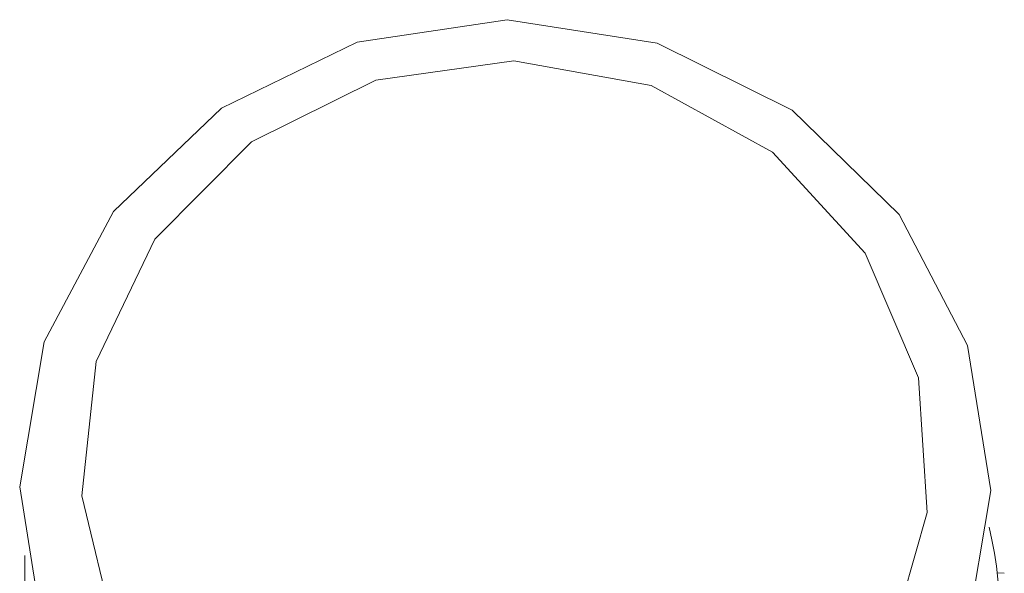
# Model space of a CAD drawing. Header units: millimetres. Extents: x -172 to 1038, y -1779 to -162.
# Tile 29 of 63: x 1015.62 to 1023.56, y -1444.24 to -1439.77. Entities that reach past the tile are written whole.
import ezdxf

# ---------------------------------------------------------------- set-up
doc = ezdxf.new("R2010")
doc.units = ezdxf.units.MM

msp = doc.modelspace()

# ---------------------------------------------------------------- linework, layer by layer
at = {"color": 7, "linetype": 'Continuous', "lineweight": 15}
for p, q in [((1015.6587, -1444.863), (1015.6587, -1444.0935)), ((1023.564, -1444.2355), (1023.5076, -1444.2323))]:
    msp.add_line(p, q, dxfattribs=at)
at = {"color": 7, "linetype": 'Continuous', "lineweight": 15, "flags": 128}
for points in [[(1020.7333, -1447.1559), (1019.5217, -1447.3367), (1018.3115, -1447.1469), (1017.2214, -1446.6052), (1016.3578, -1445.7646), (1015.8055, -1444.7074), (1015.6184, -1443.5371), (1015.8148, -1442.3682), (1016.3756, -1441.3152), (1017.2459, -1440.4811), (1018.3404, -1439.9475), (1019.552, -1439.7668), (1020.7621, -1439.9566), (1021.8523, -1440.4983), (1022.7158, -1441.3389), (1023.2682, -1442.396), (1023.4553, -1443.5664), (1023.2588, -1444.7353), (1022.698, -1445.7883), (1021.8278, -1446.6224), (1020.7333, -1447.1559)], [(1018.4915, -1440.2551), (1017.4896, -1440.7536), (1016.7096, -1441.5392), (1016.2359, -1442.527), (1016.12, -1443.6098), (1016.3743, -1444.6703), (1016.9713, -1445.5936), (1017.8463, -1446.2796), (1018.9046, -1446.654), (1020.0313, -1446.6762), (1021.1045, -1446.3438), (1022.0077, -1445.6929), (1022.6433, -1444.7939), (1022.9422, -1443.7443), (1022.872, -1442.6578), (1022.4405, -1441.6522), (1021.6943, -1440.8364), (1020.7142, -1440.2989), (1019.6067, -1440.0979), (1018.4915, -1440.2551)]]:
    msp.add_lwpolyline(points, dxfattribs=at)
at = {"color": 7, "linetype": 'Continuous', "lineweight": 15}
msp.add_arc((1019.7711, -1444.6975), 3.7648, 321.39691, 12.8183, dxfattribs=at)

doc.saveas('drawing.dxf')
